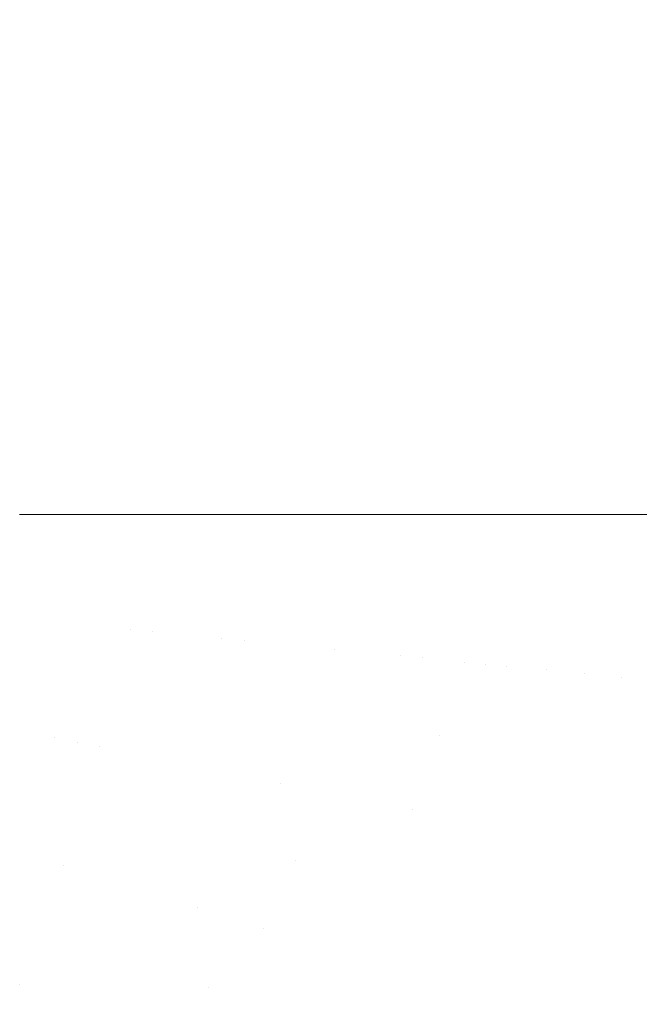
# Model space of a CAD drawing. Header units: centimetres. Extents: x -17.1 to 18.2, y 4.2 to 6.
# Tile 249 of 256: x 6.2982 to 6.3401, y 4.6671 to 4.7337. Entities that reach past the tile are written whole.
import ezdxf

# ---------------------------------------------------------------- set-up
doc = ezdxf.new("R2010")
doc.units = ezdxf.units.CM
doc.header["$LTSCALE"] = 2.54
doc.layers.add('Lucido design-1', color=7, linetype='Continuous')

# ---------------------------------------------------------------- blocks, each defined once
blk = doc.blocks.new('Gruppo-3-1')
at = {"color": 7, "linetype": 'Continuous', "lineweight": 9}
blk.add_3dface([(-17.020308, 5.900212, -2276.22217), (-17.020308, 4.300212, -2276.22217), (18.147234, 4.300212, -2276.22217), (18.147234, 5.900212, -2276.22217)], dxfattribs=at)
for points, invisible_edges in [([(18.147234, 5.900212, -2277.02217), (6.24222, 4.401209, -2277.02217), (6.247738, 4.402007, -2277.02217)], 9), ([(6.24222, 4.401209, -2277.02217), (18.147234, 5.900212, -2277.02217), (18.147234, 4.300212, -2277.02217)], 9), ([(18.147234, 5.900212, -2277.02217), (6.247738, 4.402007, -2277.02217), (6.250767, 4.402575, -2277.02217)], 9), ([(6.250767, 4.402575, -2277.02217), (6.253268, 4.403044, -2277.02217), (18.147234, 5.900212, -2277.02217)], 10), ([(18.147234, 5.900212, -2277.02217), (6.253268, 4.403044, -2277.02217), (6.258817, 4.404324, -2277.02217)], 9), ([(18.147234, 5.900212, -2277.02217), (6.258817, 4.404324, -2277.02217), (6.26439, 4.405856, -2277.02217)], 9), ([(18.147234, 5.900212, -2277.02217), (6.26439, 4.405856, -2277.02217), (6.269994, 4.407647, -2277.02217)], 9), ([(18.147234, 5.900212, -2277.02217), (6.269994, 4.407647, -2277.02217), (6.275634, 4.409711, -2277.02217)], 9), ([(18.147234, 5.900212, -2277.02217), (6.275634, 4.409711, -2277.02217), (6.281313, 4.412058, -2277.02217)], 9), ([(18.147234, 5.900212, -2277.02217), (6.281313, 4.412058, -2277.02217), (6.287038, 4.414703, -2277.02217)], 9), ([(18.147234, 5.900212, -2277.02217), (6.287038, 4.414703, -2277.02217), (6.292811, 4.417664, -2277.02217)], 9), ([(18.147234, 5.900212, -2277.02217), (6.292811, 4.417664, -2277.02217), (6.298004, 4.420601, -2277.02217), (6.298635, 4.420958, -2277.02217)], 9), ([(6.297715, 5.900212, -2276.622509), (6.299583, 5.900212, -2276.622783), (6.299583, 4.700212, -2276.622783), (6.298212, 4.700212, -2276.622582)], 10), ([(18.147234, 5.900212, -2277.02217), (6.298635, 4.420958, -2277.02217), (6.304513, 4.424607, -2277.02217)], 9), ([(6.299583, 5.900212, -2276.622783), (6.301456, 5.900212, -2276.623138), (6.301456, 4.700212, -2276.623138), (6.301248, 4.700212, -2276.623099)], 10), ([(6.301248, 4.700212, -2276.623099), (6.299583, 4.700212, -2276.622783), (6.299583, 5.900212, -2276.622783)], 10), ([(6.303334, 5.900212, -2276.623577), (6.303334, 4.700212, -2276.623577), (6.301456, 4.700212, -2276.623138), (6.301456, 5.900212, -2276.623138)], 5), ([(6.303334, 5.900212, -2276.623577), (6.305221, 5.900212, -2276.624103), (6.305221, 4.700212, -2276.624103), (6.30431, 4.700212, -2276.623849)], 10), ([(6.30431, 4.700212, -2276.623849), (6.303334, 4.700212, -2276.623577), (6.303334, 5.900212, -2276.623577)], 10), ([(18.147234, 5.900212, -2277.02217), (6.304513, 4.424607, -2277.02217), (6.310445, 4.428633, -2277.02217)], 9), ([(6.305221, 5.900212, -2276.624103), (6.307119, 5.900212, -2276.624719), (6.307119, 4.700212, -2276.624719), (6.30585, 4.700212, -2276.624307)], 10), ([(6.30585, 4.700212, -2276.624307), (6.305221, 4.700212, -2276.624103), (6.305221, 5.900212, -2276.624103)], 10), ([(6.307119, 5.900212, -2276.624719), (6.309028, 5.900212, -2276.625428), (6.309028, 4.700212, -2276.625428), (6.307394, 4.700212, -2276.624821)], 10), ([(6.307394, 4.700212, -2276.624821), (6.307119, 4.700212, -2276.624719), (6.307119, 5.900212, -2276.624719)], 10), ([(6.309028, 5.900212, -2276.625428), (6.310952, 5.900212, -2276.626235), (6.310952, 4.700212, -2276.626235), (6.310482, 4.700212, -2276.626037)], 10), ([(6.310482, 4.700212, -2276.626037), (6.309028, 4.700212, -2276.625428), (6.309028, 5.900212, -2276.625428)], 10), ([(18.147234, 5.900212, -2277.02217), (6.310445, 4.428633, -2277.02217), (6.316431, 4.433061, -2277.02217)], 9), ([(6.312891, 5.900212, -2276.627145), (6.312891, 4.700212, -2276.627145), (6.310952, 4.700212, -2276.626235), (6.310952, 5.900212, -2276.626235)], 5), ([(6.312891, 5.900212, -2276.627145), (6.314847, 5.900212, -2276.628164), (6.314847, 4.700212, -2276.628164), (6.313566, 4.700212, -2276.627497)], 10), ([(6.313566, 4.700212, -2276.627497), (6.312891, 4.700212, -2276.627145), (6.312891, 5.900212, -2276.627145)], 10), ([(6.314847, 5.900212, -2276.628164), (6.316821, 5.900212, -2276.629299), (6.316821, 4.700212, -2276.629299), (6.316638, 4.700212, -2276.629195)], 10), ([(6.316638, 4.700212, -2276.629195), (6.314847, 4.700212, -2276.628164), (6.314847, 5.900212, -2276.628164)], 10), ([(18.147234, 5.900212, -2277.02217), (6.316431, 4.433061, -2277.02217), (6.319508, 4.435537, -2277.02217), (6.322469, 4.437919, -2277.02217)], 9), ([(6.318813, 5.900212, -2276.630558), (6.318813, 4.700212, -2276.630558), (6.316821, 4.700212, -2276.629299), (6.316821, 5.900212, -2276.629299)], 5), ([(6.318813, 5.900212, -2276.630558), (6.320824, 5.900212, -2276.631947), (6.320824, 4.700212, -2276.631947), (6.319674, 4.700212, -2276.631153)], 10), ([(6.319674, 4.700212, -2276.631153), (6.318813, 4.700212, -2276.630558), (6.318813, 5.900212, -2276.630558)], 10), ([(6.320824, 5.900212, -2276.631947), (6.322854, 5.900212, -2276.633478), (6.322854, 4.700212, -2276.633478), (6.322678, 4.700212, -2276.633345)], 10), ([(6.322678, 4.700212, -2276.633345), (6.320824, 4.700212, -2276.631947), (6.320824, 5.900212, -2276.631947)], 10), ([(18.147234, 5.900212, -2277.02217), (6.322469, 4.437919, -2277.02217), (6.328555, 4.443236, -2277.02217)], 9), ([(6.324902, 5.900212, -2276.635158), (6.324902, 4.700212, -2276.635158), (6.322854, 4.700212, -2276.633478), (6.322854, 5.900212, -2276.633478)], 5), ([(6.324902, 5.900212, -2276.635158), (6.326967, 5.900212, -2276.636999), (6.326967, 4.700212, -2276.636999), (6.325617, 4.700212, -2276.635795)], 10), ([(6.325617, 4.700212, -2276.635795), (6.324902, 4.700212, -2276.635158), (6.324902, 5.900212, -2276.635158)], 10), ([(6.326967, 5.900212, -2276.636999), (6.329046, 5.900212, -2276.639012), (6.329046, 4.700212, -2276.639012), (6.328495, 4.700212, -2276.638479)], 10), ([(6.328495, 4.700212, -2276.638479), (6.326967, 4.700212, -2276.636999), (6.326967, 5.900212, -2276.636999)], 10), ([(18.147234, 5.900212, -2277.02217), (6.328555, 4.443236, -2277.02217), (6.334685, 4.449043, -2277.02217)], 9), ([(6.331136, 5.900212, -2276.641209), (6.331136, 4.700212, -2276.641209), (6.329046, 4.700212, -2276.639012), (6.329046, 5.900212, -2276.639012)], 5), ([(6.331136, 5.900212, -2276.641209), (6.333258, 5.900212, -2276.643631), (6.333258, 4.700212, -2276.643631), (6.331297, 4.700212, -2276.641393)], 10), ([(6.331297, 4.700212, -2276.641393), (6.331136, 4.700212, -2276.641209), (6.331136, 5.900212, -2276.641209)], 10), ([(6.333258, 5.900212, -2276.643631), (6.335357, 5.900212, -2276.646237), (6.335357, 4.700212, -2276.646237), (6.333994, 4.700212, -2276.644544)], 10), ([(6.333994, 4.700212, -2276.644544), (6.333258, 4.700212, -2276.643631), (6.333258, 5.900212, -2276.643631)], 10), ([(18.147234, 5.900212, -2277.02217), (6.334685, 4.449043, -2277.02217), (6.340848, 4.455373, -2277.02217)], 9), ([(6.335357, 5.900212, -2276.646237), (6.337451, 5.900212, -2276.649064), (6.337451, 4.700212, -2276.649064), (6.336593, 4.700212, -2276.647906)], 10), ([(6.336593, 4.700212, -2276.647906), (6.335357, 4.700212, -2276.646237), (6.335357, 5.900212, -2276.646237)], 10), ([(6.337451, 5.900212, -2276.649064), (6.339531, 5.900212, -2276.652128), (6.339531, 4.700212, -2276.652128), (6.339082, 4.700212, -2276.651466)], 10), ([(6.339082, 4.700212, -2276.651466), (6.337451, 4.700212, -2276.649064), (6.337451, 5.900212, -2276.649064)], 10), ([(6.339531, 5.900212, -2276.652128), (6.341588, 5.900212, -2276.655439), (6.341588, 4.700212, -2276.655439), (6.341449, 4.700212, -2276.655215)], 10), ([(6.341449, 4.700212, -2276.655215), (6.339531, 4.700212, -2276.652128), (6.339531, 5.900212, -2276.652128)], 10), ([(6.299075, 4.685441, -2276.622807), (6.297574, 4.685745, -2276.622574), (6.298212, 4.700212, -2276.622582), (6.299583, 4.700212, -2276.622783)], 11), ([(6.299583, 4.700212, -2276.622783), (6.301248, 4.700212, -2276.623099), (6.300583, 4.685136, -2276.623095), (6.299075, 4.685441, -2276.622807)], 14), ([(6.302099, 4.68483, -2276.623439), (6.300583, 4.685136, -2276.623095), (6.301248, 4.700212, -2276.623099), (6.301456, 4.700212, -2276.623138)], 11), ([(6.301456, 4.700212, -2276.623138), (6.303334, 4.700212, -2276.623577), (6.302099, 4.68483, -2276.623439)], 10), ([(6.30431, 4.700212, -2276.623849), (6.30362, 4.684522, -2276.623839), (6.302099, 4.68483, -2276.623439)], 11), ([(6.302099, 4.68483, -2276.623439), (6.303334, 4.700212, -2276.623577), (6.30431, 4.700212, -2276.623849)], 9), ([(6.305221, 4.700212, -2276.624103), (6.305146, 4.684214, -2276.624298), (6.30362, 4.684522, -2276.623839)], 11), ([(6.30362, 4.684522, -2276.623839), (6.30431, 4.700212, -2276.623849), (6.305221, 4.700212, -2276.624103)], 9), ([(6.305687, 4.692445, -2276.624298), (6.305146, 4.684214, -2276.624298), (6.305221, 4.700212, -2276.624103)], 11), ([(6.305221, 4.700212, -2276.624103), (6.30585, 4.700212, -2276.624307), (6.305687, 4.692445, -2276.624298)], 10), ([(6.307226, 4.692294, -2276.624816), (6.305687, 4.692445, -2276.624298), (6.30585, 4.700212, -2276.624307), (6.307119, 4.700212, -2276.624719)], 11), ([(6.307119, 4.700212, -2276.624719), (6.307394, 4.700212, -2276.624821), (6.307226, 4.692294, -2276.624816)], 10), ([(6.307226, 4.692294, -2276.624816), (6.307394, 4.700212, -2276.624821), (6.309028, 4.700212, -2276.625428), (6.308768, 4.692144, -2276.625393)], 13), ([(6.308768, 4.692144, -2276.625393), (6.309028, 4.700212, -2276.625428), (6.310482, 4.700212, -2276.626037), (6.31031, 4.691994, -2276.62603)], 13), ([(6.311851, 4.691843, -2276.626728), (6.31031, 4.691994, -2276.62603), (6.310952, 4.700212, -2276.626235)], 11), ([(6.31031, 4.691994, -2276.62603), (6.310482, 4.700212, -2276.626037), (6.310952, 4.700212, -2276.626235)], 9), ([(6.310952, 4.700212, -2276.626235), (6.312891, 4.700212, -2276.627145), (6.311851, 4.691843, -2276.626728)], 10), ([(6.313389, 4.691693, -2276.627487), (6.311851, 4.691843, -2276.626728), (6.312891, 4.700212, -2276.627145)], 11), ([(6.312891, 4.700212, -2276.627145), (6.313566, 4.700212, -2276.627497), (6.313389, 4.691693, -2276.627487)], 10), ([(6.314923, 4.691544, -2276.628308), (6.313389, 4.691693, -2276.627487), (6.313566, 4.700212, -2276.627497), (6.314847, 4.700212, -2276.628164)], 11), ([(6.314847, 4.700212, -2276.628164), (6.316638, 4.700212, -2276.629195), (6.316452, 4.691395, -2276.629191), (6.314923, 4.691544, -2276.628308)], 14), ([(6.316452, 4.691395, -2276.629191), (6.316638, 4.700212, -2276.629195), (6.316821, 4.700212, -2276.629299)], 9), ([(6.316821, 4.700212, -2276.629299), (6.318813, 4.700212, -2276.630558), (6.317974, 4.691246, -2276.630136), (6.316452, 4.691395, -2276.629191)], 14), ([(6.319486, 4.691099, -2276.631143), (6.317974, 4.691246, -2276.630136), (6.318813, 4.700212, -2276.630558)], 11), ([(6.318813, 4.700212, -2276.630558), (6.319674, 4.700212, -2276.631153), (6.319486, 4.691099, -2276.631143)], 10), ([(6.320824, 4.700212, -2276.631947), (6.320989, 4.690952, -2276.632211), (6.319486, 4.691099, -2276.631143)], 11), ([(6.319486, 4.691099, -2276.631143), (6.319674, 4.700212, -2276.631153), (6.320824, 4.700212, -2276.631947)], 9), ([(6.320824, 4.700212, -2276.631947), (6.322678, 4.700212, -2276.633345), (6.32248, 4.690807, -2276.633342), (6.320989, 4.690952, -2276.632211)], 14), ([(6.32248, 4.690807, -2276.633342), (6.322678, 4.700212, -2276.633345), (6.322854, 4.700212, -2276.633478)], 9), ([(6.323956, 4.690663, -2276.634533), (6.32248, 4.690807, -2276.633342), (6.322854, 4.700212, -2276.633478)], 11), ([(6.322854, 4.700212, -2276.633478), (6.324902, 4.700212, -2276.635158), (6.323956, 4.690663, -2276.634533)], 10), ([(6.325418, 4.69052, -2276.635786), (6.323956, 4.690663, -2276.634533), (6.324902, 4.700212, -2276.635158)], 11), ([(6.324902, 4.700212, -2276.635158), (6.325617, 4.700212, -2276.635795), (6.325418, 4.69052, -2276.635786)], 10), ([(6.326863, 4.69038, -2276.637098), (6.325418, 4.69052, -2276.635786), (6.325617, 4.700212, -2276.635795), (6.326967, 4.700212, -2276.636999)], 11), ([(6.326967, 4.700212, -2276.636999), (6.328495, 4.700212, -2276.638479), (6.32829, 4.69024, -2276.63847), (6.326863, 4.69038, -2276.637098)], 14), ([(6.32829, 4.69024, -2276.63847), (6.328495, 4.700212, -2276.638479), (6.329046, 4.700212, -2276.639012)], 9), ([(6.329046, 4.700212, -2276.639012), (6.329697, 4.690103, -2276.639901), (6.32829, 4.69024, -2276.63847)], 11), ([(6.329697, 4.690103, -2276.639901), (6.329046, 4.700212, -2276.639012), (6.331136, 4.700212, -2276.641209)], 9), ([(6.331136, 4.700212, -2276.641209), (6.331082, 4.689968, -2276.64139), (6.329697, 4.690103, -2276.639901)], 11), ([(6.332444, 4.689835, -2276.642934), (6.331082, 4.689968, -2276.64139), (6.331297, 4.700212, -2276.641393), (6.333258, 4.700212, -2276.643631)], 11), ([(6.331136, 4.700212, -2276.641209), (6.331297, 4.700212, -2276.641393), (6.331082, 4.689968, -2276.64139)], 10), ([(6.333781, 4.689705, -2276.644535), (6.332444, 4.689835, -2276.642934), (6.333258, 4.700212, -2276.643631)], 11), ([(6.333258, 4.700212, -2276.643631), (6.333994, 4.700212, -2276.644544), (6.333781, 4.689705, -2276.644535)], 10), ([(6.335093, 4.689577, -2276.646189), (6.333781, 4.689705, -2276.644535), (6.333994, 4.700212, -2276.644544), (6.335357, 4.700212, -2276.646237)], 11), ([(6.335357, 4.700212, -2276.646237), (6.336593, 4.700212, -2276.647906), (6.336377, 4.689452, -2276.647895), (6.335093, 4.689577, -2276.646189)], 14), ([(6.336377, 4.689452, -2276.647895), (6.336593, 4.700212, -2276.647906), (6.337451, 4.700212, -2276.649064)], 9), ([(6.337451, 4.700212, -2276.649064), (6.337632, 4.689329, -2276.649653), (6.336377, 4.689452, -2276.647895)], 11), ([(6.337451, 4.700212, -2276.649064), (6.339082, 4.700212, -2276.651466), (6.338858, 4.68921, -2276.651459), (6.337632, 4.689329, -2276.649653)], 14), ([(6.338858, 4.68921, -2276.651459), (6.339082, 4.700212, -2276.651466), (6.339531, 4.700212, -2276.652128)], 9), ([(6.339531, 4.700212, -2276.652128), (6.340052, 4.689093, -2276.653313), (6.338858, 4.68921, -2276.651459)], 11), ([(6.339531, 4.700212, -2276.652128), (6.341449, 4.700212, -2276.655215), (6.341213, 4.68898, -2276.655213), (6.340052, 4.689093, -2276.653313)], 14), ([(6.307226, 4.692294, -2276.624816), (6.306675, 4.683904, -2276.624816), (6.305146, 4.684214, -2276.624298), (6.305687, 4.692445, -2276.624298)], 15), ([(6.308768, 4.692144, -2276.625393), (6.308206, 4.683595, -2276.625393), (6.306675, 4.683904, -2276.624816), (6.307226, 4.692294, -2276.624816)], 15), ([(6.31031, 4.691994, -2276.62603), (6.309738, 4.683285, -2276.62603), (6.308206, 4.683595, -2276.625393), (6.308768, 4.692144, -2276.625393)], 15), ([(6.311268, 4.682976, -2276.626728), (6.309738, 4.683285, -2276.62603), (6.31031, 4.691994, -2276.62603), (6.311851, 4.691843, -2276.626728)], 15), ([(6.311851, 4.691843, -2276.626728), (6.313389, 4.691693, -2276.627487), (6.312796, 4.682667, -2276.627487), (6.311268, 4.682976, -2276.626728)], 15), ([(6.31432, 4.682359, -2276.628308), (6.312796, 4.682667, -2276.627487), (6.313389, 4.691693, -2276.627487), (6.314923, 4.691544, -2276.628308)], 15), ([(6.314923, 4.691544, -2276.628308), (6.316452, 4.691395, -2276.629191), (6.315839, 4.682051, -2276.629191), (6.31432, 4.682359, -2276.628308)], 15), ([(6.31735, 4.681746, -2276.630136), (6.315839, 4.682051, -2276.629191), (6.316452, 4.691395, -2276.629191), (6.317974, 4.691246, -2276.630136)], 15), ([(6.317974, 4.691246, -2276.630136), (6.319486, 4.691099, -2276.631143), (6.318852, 4.681442, -2276.631143), (6.31735, 4.681746, -2276.630136)], 15), ([(6.320345, 4.68114, -2276.632211), (6.318852, 4.681442, -2276.631143), (6.319486, 4.691099, -2276.631143), (6.320989, 4.690952, -2276.632211)], 15), ([(6.320989, 4.690952, -2276.632211), (6.32248, 4.690807, -2276.633342), (6.321825, 4.680841, -2276.633342), (6.320345, 4.68114, -2276.632211)], 15), ([(6.323292, 4.680544, -2276.634533), (6.321825, 4.680841, -2276.633342), (6.32248, 4.690807, -2276.633342), (6.323956, 4.690663, -2276.634533)], 15), ([(6.323956, 4.690663, -2276.634533), (6.325418, 4.69052, -2276.635786), (6.324744, 4.680251, -2276.635786), (6.323292, 4.680544, -2276.634533)], 15), ([(6.326586, 4.685242, -2276.637098), (6.324744, 4.680251, -2276.635786), (6.325418, 4.69052, -2276.635786)], 11), ([(6.325418, 4.69052, -2276.635786), (6.326863, 4.69038, -2276.637098), (6.326586, 4.685242, -2276.637098)], 11), ([(6.326586, 4.685242, -2276.637098), (6.326863, 4.69038, -2276.637098), (6.32829, 4.69024, -2276.63847), (6.328008, 4.68503, -2276.63847)], 15), ([(6.328008, 4.68503, -2276.63847), (6.32829, 4.69024, -2276.63847), (6.329697, 4.690103, -2276.639901), (6.329411, 4.684821, -2276.639901)], 15), ([(6.329411, 4.684821, -2276.639901), (6.329697, 4.690103, -2276.639901), (6.331082, 4.689968, -2276.64139), (6.330793, 4.684616, -2276.64139)], 15), ([(6.330793, 4.684616, -2276.64139), (6.331082, 4.689968, -2276.64139), (6.332444, 4.689835, -2276.642934), (6.332151, 4.684414, -2276.642934)], 15), ([(6.332151, 4.684414, -2276.642934), (6.332444, 4.689835, -2276.642934), (6.333781, 4.689705, -2276.644535), (6.333485, 4.684215, -2276.644535)], 15), ([(6.333485, 4.684215, -2276.644535), (6.333781, 4.689705, -2276.644535), (6.335093, 4.689577, -2276.646189), (6.334793, 4.68402, -2276.646189)], 15), ([(6.334793, 4.68402, -2276.646189), (6.335093, 4.689577, -2276.646189), (6.336377, 4.689452, -2276.647895), (6.336073, 4.68383, -2276.647895)], 15), ([(6.336073, 4.68383, -2276.647895), (6.336377, 4.689452, -2276.647895), (6.337632, 4.689329, -2276.649653), (6.337325, 4.683643, -2276.649653)], 15), ([(6.337325, 4.683643, -2276.649653), (6.337632, 4.689329, -2276.649653), (6.338858, 4.68921, -2276.651459), (6.338547, 4.683461, -2276.651459)], 15), ([(6.338547, 4.683461, -2276.651459), (6.338858, 4.68921, -2276.651459), (6.340052, 4.689093, -2276.653313), (6.339738, 4.683284, -2276.653313)], 15), ([(6.339738, 4.683284, -2276.653313), (6.340052, 4.689093, -2276.653313), (6.341213, 4.68898, -2276.655213), (6.340896, 4.683112, -2276.655213)], 15), ([(6.296779, 4.669056, -2276.622807), (6.295326, 4.669696, -2276.622574), (6.297574, 4.685745, -2276.622574), (6.299075, 4.685441, -2276.622807)], 15), ([(6.299075, 4.685441, -2276.622807), (6.300583, 4.685136, -2276.623095), (6.29824, 4.668413, -2276.623095), (6.296779, 4.669056, -2276.622807)], 15), ([(6.301153, 4.676491, -2276.623439), (6.29824, 4.668413, -2276.623095), (6.300583, 4.685136, -2276.623095)], 11), ([(6.300583, 4.685136, -2276.623095), (6.302099, 4.68483, -2276.623439), (6.301153, 4.676491, -2276.623439)], 11), ([(6.301153, 4.676491, -2276.623439), (6.302099, 4.68483, -2276.623439), (6.30362, 4.684522, -2276.623839), (6.302655, 4.676017, -2276.623839)], 15), ([(6.326586, 4.685242, -2276.637098), (6.326179, 4.67996, -2276.637098), (6.324744, 4.680251, -2276.635786)], 11), ([(6.328008, 4.68503, -2276.63847), (6.327596, 4.679674, -2276.63847), (6.326179, 4.67996, -2276.637098), (6.326586, 4.685242, -2276.637098)], 15), ([(6.329411, 4.684821, -2276.639901), (6.328993, 4.679391, -2276.639901), (6.327596, 4.679674, -2276.63847), (6.328008, 4.68503, -2276.63847)], 15), ([(6.330793, 4.684616, -2276.64139), (6.330369, 4.679113, -2276.64139), (6.328993, 4.679391, -2276.639901), (6.329411, 4.684821, -2276.639901)], 15), ([(6.302655, 4.676017, -2276.623839), (6.30362, 4.684522, -2276.623839), (6.305146, 4.684214, -2276.624298), (6.304162, 4.675541, -2276.624298)], 15), ([(6.304162, 4.675541, -2276.624298), (6.305146, 4.684214, -2276.624298), (6.306675, 4.683904, -2276.624816), (6.305673, 4.675064, -2276.624816)], 15), ([(6.332151, 4.684414, -2276.642934), (6.331722, 4.67884, -2276.642934), (6.330369, 4.679113, -2276.64139), (6.330793, 4.684616, -2276.64139)], 15), ([(6.333485, 4.684215, -2276.644535), (6.33305, 4.678571, -2276.644535), (6.331722, 4.67884, -2276.642934), (6.332151, 4.684414, -2276.642934)], 15), ([(6.334793, 4.68402, -2276.646189), (6.334353, 4.678307, -2276.646189), (6.33305, 4.678571, -2276.644535), (6.333485, 4.684215, -2276.644535)], 15), ([(6.336073, 4.68383, -2276.647895), (6.335628, 4.67805, -2276.647895), (6.334353, 4.678307, -2276.646189), (6.334793, 4.68402, -2276.646189)], 15), ([(6.305673, 4.675064, -2276.624816), (6.306675, 4.683904, -2276.624816), (6.308206, 4.683595, -2276.625393), (6.307184, 4.674586, -2276.625393)], 15), ([(6.307184, 4.674586, -2276.625393), (6.308206, 4.683595, -2276.625393), (6.309738, 4.683285, -2276.62603), (6.308697, 4.674109, -2276.62603)], 15), ([(6.337325, 4.683643, -2276.649653), (6.336875, 4.677797, -2276.649653), (6.335628, 4.67805, -2276.647895), (6.336073, 4.68383, -2276.647895)], 15), ([(6.338547, 4.683461, -2276.651459), (6.338092, 4.677551, -2276.651459), (6.336875, 4.677797, -2276.649653), (6.337325, 4.683643, -2276.649653)], 15), ([(6.339738, 4.683284, -2276.653313), (6.339278, 4.677311, -2276.653313), (6.338092, 4.677551, -2276.651459), (6.338547, 4.683461, -2276.651459)], 15), ([(6.310208, 4.673632, -2276.626728), (6.308697, 4.674109, -2276.62603), (6.309738, 4.683285, -2276.62603), (6.311268, 4.682976, -2276.626728)], 15), ([(6.311268, 4.682976, -2276.626728), (6.312796, 4.682667, -2276.627487), (6.311717, 4.673155, -2276.627487), (6.310208, 4.673632, -2276.626728)], 15), ([(6.340896, 4.683112, -2276.655213), (6.340432, 4.677078, -2276.655213), (6.339278, 4.677311, -2276.653313), (6.339738, 4.683284, -2276.653313)], 15), ([(6.313222, 4.67268, -2276.628308), (6.311717, 4.673155, -2276.627487), (6.312796, 4.682667, -2276.627487), (6.31432, 4.682359, -2276.628308)], 15), ([(6.31432, 4.682359, -2276.628308), (6.315839, 4.682051, -2276.629191), (6.314722, 4.672206, -2276.629191), (6.313222, 4.67268, -2276.628308)], 15), ([(6.316851, 4.676802, -2276.630136), (6.314722, 4.672206, -2276.629191), (6.315839, 4.682051, -2276.629191)], 11), ([(6.315839, 4.682051, -2276.629191), (6.31735, 4.681746, -2276.630136), (6.316851, 4.676802, -2276.630136)], 11), ([(6.316851, 4.676802, -2276.630136), (6.31735, 4.681746, -2276.630136), (6.318852, 4.681442, -2276.631143), (6.318346, 4.676417, -2276.631143)], 15), ([(6.318346, 4.676417, -2276.631143), (6.318852, 4.681442, -2276.631143), (6.320345, 4.68114, -2276.632211), (6.31983, 4.676034, -2276.632211)], 15), ([(6.31983, 4.676034, -2276.632211), (6.320345, 4.68114, -2276.632211), (6.321825, 4.680841, -2276.633342), (6.321302, 4.675655, -2276.633342)], 15), ([(6.321302, 4.675655, -2276.633342), (6.321825, 4.680841, -2276.633342), (6.323292, 4.680544, -2276.634533), (6.322761, 4.675278, -2276.634533)], 15), ([(6.322761, 4.675278, -2276.634533), (6.323292, 4.680544, -2276.634533), (6.324744, 4.680251, -2276.635786), (6.324205, 4.674906, -2276.635786)], 15), ([(6.324205, 4.674906, -2276.635786), (6.324744, 4.680251, -2276.635786), (6.326179, 4.67996, -2276.637098), (6.325632, 4.674538, -2276.637098)], 15), ([(6.325632, 4.674538, -2276.637098), (6.326179, 4.67996, -2276.637098), (6.327596, 4.679674, -2276.63847), (6.327042, 4.674175, -2276.63847)], 15), ([(6.327042, 4.674175, -2276.63847), (6.327596, 4.679674, -2276.63847), (6.328993, 4.679391, -2276.639901), (6.328431, 4.673817, -2276.639901)], 15), ([(6.328431, 4.673817, -2276.639901), (6.328993, 4.679391, -2276.639901), (6.330369, 4.679113, -2276.64139), (6.329799, 4.673464, -2276.64139)], 15), ([(6.329799, 4.673464, -2276.64139), (6.330369, 4.679113, -2276.64139), (6.331722, 4.67884, -2276.642934), (6.331145, 4.673117, -2276.642934)], 15), ([(6.331145, 4.673117, -2276.642934), (6.331722, 4.67884, -2276.642934), (6.33305, 4.678571, -2276.644535), (6.332466, 4.672777, -2276.644535)], 15), ([(6.332466, 4.672777, -2276.644535), (6.33305, 4.678571, -2276.644535), (6.334353, 4.678307, -2276.646189), (6.333762, 4.672443, -2276.646189)], 15), ([(6.333762, 4.672443, -2276.646189), (6.334353, 4.678307, -2276.646189), (6.335628, 4.67805, -2276.647895), (6.33503, 4.672116, -2276.647895)], 15), ([(6.33503, 4.672116, -2276.647895), (6.335628, 4.67805, -2276.647895), (6.336875, 4.677797, -2276.649653), (6.33627, 4.671796, -2276.649653)], 15), ([(6.33627, 4.671796, -2276.649653), (6.336875, 4.677797, -2276.649653), (6.338092, 4.677551, -2276.651459), (6.33748, 4.671484, -2276.651459)], 15), ([(6.33748, 4.671484, -2276.651459), (6.338092, 4.677551, -2276.651459), (6.339278, 4.677311, -2276.653313), (6.33866, 4.67118, -2276.653313)], 15), ([(6.316851, 4.676802, -2276.630136), (6.316214, 4.671735, -2276.630136), (6.314722, 4.672206, -2276.629191)], 11), ([(6.318346, 4.676417, -2276.631143), (6.317698, 4.671266, -2276.631143), (6.316214, 4.671735, -2276.630136), (6.316851, 4.676802, -2276.630136)], 15), ([(6.33866, 4.67118, -2276.653313), (6.339278, 4.677311, -2276.653313), (6.340432, 4.677078, -2276.655213), (6.339807, 4.670885, -2276.655213)], 15), ([(6.339807, 4.670885, -2276.655213), (6.340432, 4.677078, -2276.655213), (6.341552, 4.676852, -2276.657156), (6.340921, 4.670597, -2276.657156)], 15), ([(6.301153, 4.676491, -2276.623439), (6.299708, 4.667766, -2276.623439), (6.29824, 4.668413, -2276.623095)], 11), ([(6.302655, 4.676017, -2276.623839), (6.301182, 4.667117, -2276.623839), (6.299708, 4.667766, -2276.623439), (6.301153, 4.676491, -2276.623439)], 15), ([(6.304162, 4.675541, -2276.624298), (6.30266, 4.666466, -2276.624298), (6.301182, 4.667117, -2276.623839), (6.302655, 4.676017, -2276.623839)], 15), ([(6.31983, 4.676034, -2276.632211), (6.319172, 4.670801, -2276.632211), (6.317698, 4.671266, -2276.631143), (6.318346, 4.676417, -2276.631143)], 15), ([(6.321302, 4.675655, -2276.633342), (6.320634, 4.670339, -2276.633342), (6.319172, 4.670801, -2276.632211), (6.31983, 4.676034, -2276.632211)], 15), ([(6.305673, 4.675064, -2276.624816), (6.304141, 4.665814, -2276.624816), (6.30266, 4.666466, -2276.624298), (6.304162, 4.675541, -2276.624298)], 15), ([(6.322761, 4.675278, -2276.634533), (6.322083, 4.669882, -2276.634533), (6.320634, 4.670339, -2276.633342), (6.321302, 4.675655, -2276.633342)], 15), ([(6.307184, 4.674586, -2276.625393), (6.305624, 4.665161, -2276.625393), (6.304141, 4.665814, -2276.624816), (6.305673, 4.675064, -2276.624816)], 15), ([(6.324205, 4.674906, -2276.635786), (6.323516, 4.669429, -2276.635786), (6.322083, 4.669882, -2276.634533), (6.322761, 4.675278, -2276.634533)], 15), ([(6.325632, 4.674538, -2276.637098), (6.324934, 4.668982, -2276.637098), (6.323516, 4.669429, -2276.635786), (6.324205, 4.674906, -2276.635786)], 15), ([(6.308697, 4.674109, -2276.62603), (6.307107, 4.664508, -2276.62603), (6.305624, 4.665161, -2276.625393), (6.307184, 4.674586, -2276.625393)], 15), ([(6.30859, 4.663855, -2276.626728), (6.307107, 4.664508, -2276.62603), (6.308697, 4.674109, -2276.62603), (6.310208, 4.673632, -2276.626728)], 15), ([(6.327042, 4.674175, -2276.63847), (6.326333, 4.66854, -2276.63847), (6.324934, 4.668982, -2276.637098), (6.325632, 4.674538, -2276.637098)], 15), ([(6.328431, 4.673817, -2276.639901), (6.327713, 4.668104, -2276.639901), (6.326333, 4.66854, -2276.63847), (6.327042, 4.674175, -2276.63847)], 15), ([(6.31097, 4.66823, -2276.627487), (6.30859, 4.663855, -2276.626728), (6.310208, 4.673632, -2276.626728)], 11), ([(6.310208, 4.673632, -2276.626728), (6.311717, 4.673155, -2276.627487), (6.31097, 4.66823, -2276.627487)], 11), ([(6.329799, 4.673464, -2276.64139), (6.329071, 4.667675, -2276.64139), (6.327713, 4.668104, -2276.639901), (6.328431, 4.673817, -2276.639901)], 15), ([(6.331145, 4.673117, -2276.642934), (6.330407, 4.667253, -2276.642934), (6.329071, 4.667675, -2276.64139), (6.329799, 4.673464, -2276.64139)], 15), ([(6.31097, 4.66823, -2276.627487), (6.311717, 4.673155, -2276.627487), (6.313222, 4.67268, -2276.628308), (6.312462, 4.667669, -2276.628308)], 15), ([(6.332466, 4.672777, -2276.644535), (6.331719, 4.666839, -2276.644535), (6.330407, 4.667253, -2276.642934), (6.331145, 4.673117, -2276.642934)], 15), ([(6.333762, 4.672443, -2276.646189), (6.333006, 4.666433, -2276.646189), (6.331719, 4.666839, -2276.644535), (6.332466, 4.672777, -2276.644535)], 15), ([(6.312462, 4.667669, -2276.628308), (6.313222, 4.67268, -2276.628308), (6.314722, 4.672206, -2276.629191), (6.313948, 4.667109, -2276.629191)], 15), ([(6.313948, 4.667109, -2276.629191), (6.314722, 4.672206, -2276.629191), (6.316214, 4.671735, -2276.630136), (6.315427, 4.666552, -2276.630136)], 15), ([(6.33503, 4.672116, -2276.647895), (6.334265, 4.666035, -2276.647895), (6.333006, 4.666433, -2276.646189), (6.333762, 4.672443, -2276.646189)], 15), ([(6.33627, 4.671796, -2276.649653), (6.335497, 4.665646, -2276.649653), (6.334265, 4.666035, -2276.647895), (6.33503, 4.672116, -2276.647895)], 15), ([(6.315427, 4.666552, -2276.630136), (6.316214, 4.671735, -2276.630136), (6.317698, 4.671266, -2276.631143), (6.316898, 4.665998, -2276.631143)], 15), ([(6.33748, 4.671484, -2276.651459), (6.336699, 4.665267, -2276.651459), (6.335497, 4.665646, -2276.649653), (6.33627, 4.671796, -2276.649653)], 15), ([(6.33866, 4.67118, -2276.653313), (6.33787, 4.664897, -2276.653313), (6.336699, 4.665267, -2276.651459), (6.33748, 4.671484, -2276.651459)], 15), ([(6.316898, 4.665998, -2276.631143), (6.317698, 4.671266, -2276.631143), (6.319172, 4.670801, -2276.632211), (6.318359, 4.665448, -2276.632211)], 15), ([(6.318359, 4.665448, -2276.632211), (6.319172, 4.670801, -2276.632211), (6.320634, 4.670339, -2276.633342), (6.319809, 4.664902, -2276.633342)], 15), ([(6.339807, 4.670885, -2276.655213), (6.339009, 4.664537, -2276.655213), (6.33787, 4.664897, -2276.653313), (6.33866, 4.67118, -2276.653313)], 15), ([(6.340921, 4.670597, -2276.657156), (6.340115, 4.664188, -2276.657156), (6.339009, 4.664537, -2276.655213), (6.339807, 4.670885, -2276.655213)], 15), ([(6.319809, 4.664902, -2276.633342), (6.320634, 4.670339, -2276.633342), (6.322083, 4.669882, -2276.634533), (6.321245, 4.664361, -2276.634533)], 15), ([(6.321245, 4.664361, -2276.634533), (6.322083, 4.669882, -2276.634533), (6.323516, 4.669429, -2276.635786), (6.322666, 4.663826, -2276.635786)], 15), ([(6.322666, 4.663826, -2276.635786), (6.323516, 4.669429, -2276.635786), (6.324934, 4.668982, -2276.637098), (6.324071, 4.663297, -2276.637098)], 15), ([(6.29484, 4.660367, -2276.622807), (6.296779, 4.669056, -2276.622807), (6.29824, 4.668413, -2276.623095), (6.296261, 4.659544, -2276.623095)], 15), ([(6.324071, 4.663297, -2276.637098), (6.324934, 4.668982, -2276.637098), (6.326333, 4.66854, -2276.63847), (6.325458, 4.662775, -2276.63847)], 15), ([(6.296261, 4.659544, -2276.623095), (6.29824, 4.668413, -2276.623095), (6.299708, 4.667766, -2276.623439), (6.297689, 4.658717, -2276.623439)], 15), ([(6.31097, 4.66823, -2276.627487), (6.310069, 4.663203, -2276.627487), (6.30859, 4.663855, -2276.626728)], 11), ([(6.312462, 4.667669, -2276.628308), (6.311545, 4.662553, -2276.628308), (6.310069, 4.663203, -2276.627487), (6.31097, 4.66823, -2276.627487)], 15), ([(6.325458, 4.662775, -2276.63847), (6.326333, 4.66854, -2276.63847), (6.327713, 4.668104, -2276.639901), (6.326826, 4.66226, -2276.639901)], 15), ([(6.326826, 4.66226, -2276.639901), (6.327713, 4.668104, -2276.639901), (6.329071, 4.667675, -2276.64139), (6.328173, 4.661753, -2276.64139)], 15), ([(6.297689, 4.658717, -2276.623439), (6.299708, 4.667766, -2276.623439), (6.301182, 4.667117, -2276.623839), (6.299122, 4.657887, -2276.623839)], 15), ([(6.313948, 4.667109, -2276.629191), (6.313016, 4.661905, -2276.629191), (6.311545, 4.662553, -2276.628308), (6.312462, 4.667669, -2276.628308)], 15), ([(6.328173, 4.661753, -2276.64139), (6.329071, 4.667675, -2276.64139), (6.330407, 4.667253, -2276.642934), (6.329497, 4.661254, -2276.642934)], 15), ([(6.30056, 4.657055, -2276.624298), (6.299122, 4.657887, -2276.623839), (6.301182, 4.667117, -2276.623839), (6.30266, 4.666466, -2276.624298)], 15), ([(6.315427, 4.666552, -2276.630136), (6.31448, 4.661261, -2276.630136), (6.313016, 4.661905, -2276.629191), (6.313948, 4.667109, -2276.629191)], 15), ([(6.329497, 4.661254, -2276.642934), (6.330407, 4.667253, -2276.642934), (6.331719, 4.666839, -2276.644535), (6.330797, 4.660765, -2276.644535)], 15)]:
    blk.add_3dface(points, dxfattribs=dict(at, invisible_edges=invisible_edges))
blk = doc.blocks.new('Gruppo-4-1')
at = {"color": 7}
blk.add_blockref('Gruppo-3-1', (0, 0), dxfattribs=at)

msp = doc.modelspace()

# ---------------------------------------------------------------- block references
at = {"layer": 'Lucido design-1', "color": 7}
msp.add_blockref('Gruppo-4-1', (0, 0), dxfattribs=at)

doc.saveas('drawing.dxf')
